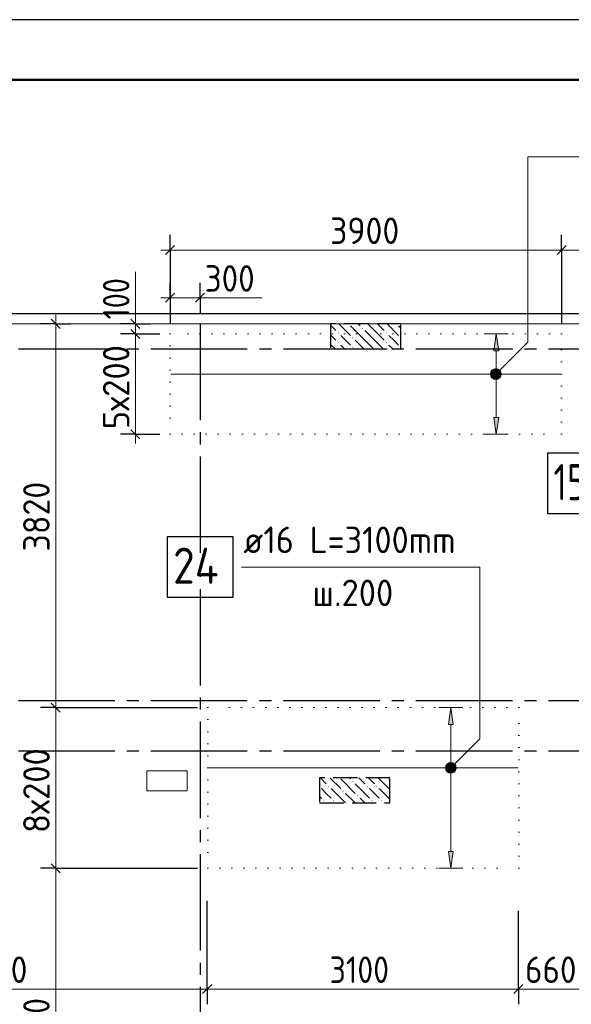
# Model space of a CAD drawing. Header units: millimetres. Extents: x 0 to 50400, y 0 to 35640.
# Tile 7 of 25: x 10717 to 16213, y 25838 to 35640. Entities that reach past the tile are written whole.
import ezdxf

# ---------------------------------------------------------------- set-up
doc = ezdxf.new("R2010")
doc.units = ezdxf.units.MM
for name, pattern in [('______2', [324, 240, -84]), ('______5', [1320, 960, -120, 120, -120]), ('______9', [120, 0, -120])]:
    doc.linetypes.add(name, pattern=pattern)
for name, color, linetype, lineweight in [('Standard', 7, 'Continuous', 25), ('ДОП Верх по Х', 7, 'Continuous', 25), ('ЖБ Перекрытие верхний уровень', 7, 'Continuous', 35), ('ЖБ Пилон', 7, 'Continuous', 35), ('Общий01', 7, 'Continuous', 13), ('Позиционная метка номер позиции', 7, 'Continuous', 13), ('Размерная линия_ общее', 7, 'Continuous', 13), ('Тени', 7, 'Continuous', 13)]:
    doc.layers.add(name, color=color, linetype=linetype, lineweight=lineweight)
doc.layers.add('Оси', color=7, linetype='______5', true_color=0x656565)
doc.styles.add('ISOCPEUR', font='txt')

msp = doc.modelspace()

# ---------------------------------------------------------------- hatches: boundary and pattern name
at = {"layer": 'ДОП Верх по Х', "linetype": 'Continuous', "lineweight": 13, "transparency": 33554687}
for points in [[(15489.1, 32344.4), (15465.1, 32512.4), (15441.1, 32344.4)], [(15036.9, 28624.4), (15012.9, 28792.4), (14988.9, 28624.4)]]:
    msp.add_hatch(color=7, dxfattribs=at).paths.add_polyline_path(points)
for points in [[(15489.1, 31680.4), (15465.1, 31512.4), (15441.1, 31680.4)], [(15036.9, 27360.4), (15012.9, 27192.4), (14988.9, 27360.4)]]:
    msp.add_hatch(color=7, dxfattribs=at).paths.add_polyline_path(points, flags=16)
at = {"layer": 'ЖБ Пилон', "linetype": 'Continuous', "lineweight": -3, "transparency": 33554687}
for points in [[(14126.8, 32569.3), (14131.6, 32574.1), (14136.4, 32569.3), (14131.6, 32564.5)], [(13886.8, 32521.3), (13891.6, 32526.1), (13896.4, 32521.3), (13891.6, 32516.5)], [(14030.8, 32473.3), (14035.6, 32478.1), (14040.4, 32473.3), (14035.6, 32468.5)], [(14366.8, 32521.3), (14371.6, 32526.1), (14376.4, 32521.3), (14371.6, 32516.5)], [(14510.8, 32473.3), (14515.1, 32477.6), (14515.1, 32469)], [(13886.8, 32425.3), (13891.6, 32430.1), (13896.4, 32425.3), (13891.6, 32420.5)], [(14030.8, 32377.3), (14035.6, 32382.1), (14040.4, 32377.3), (14035.6, 32372.5)], [(14366.8, 32425.3), (14371.6, 32430.1), (14376.4, 32425.3), (14371.6, 32420.5)], [(14510.8, 32377.3), (14515.1, 32381.6), (14515.1, 32373)], [(14030.8, 28057.3), (14035.6, 28062.1), (14040.4, 28057.3), (14035.6, 28052.5)], [(13790.8, 28009.3), (13795.6, 28014.1), (13800.4, 28009.3), (13795.6, 28004.5)], [(13934.8, 27961.3), (13939.6, 27966.1), (13944.4, 27961.3), (13939.6, 27956.5)], [(14174.8, 28009.3), (14179.6, 28014.1), (14184.4, 28009.3), (14179.6, 28004.5)], [(14270.8, 28009.3), (14275.6, 28014.1), (14280.4, 28009.3), (14275.6, 28004.5)], [(13742.8, 27865.3), (13747.6, 27870.1), (13752.4, 27865.3), (13747.6, 27860.5)], [(13838.8, 27865.3), (13843.6, 27870.1), (13848.4, 27865.3), (13843.6, 27860.5)], [(14078.8, 27913.3), (14083.6, 27918.1), (14088.4, 27913.3), (14083.6, 27908.5)], [(14222.8, 27865.3), (14227.6, 27870.1), (14232.4, 27865.3), (14227.6, 27860.5)], [(14318.8, 27865.3), (14323.6, 27870.1), (14328.4, 27865.3), (14323.6, 27860.5)]]:
    msp.add_hatch(color=7, dxfattribs=at).paths.add_polyline_path(points, flags=16)
at = {"layer": 'Позиционная метка номер позиции', "linetype": 'Continuous', "lineweight": 13, "transparency": 33554687}
for points in [[(15408.7, 32126.1), (15498.8, 32074.2), (15422.4, 32150.6)], [(15422.4, 32150.6), (15512.5, 32098.6), (15446.8, 32164.3)], [(15422.4, 32150.6), (15498.8, 32074.2), (15512.5, 32098.6)], [(15446.8, 32164.3), (15512.5, 32098.6), (15512.5, 32126.1)], [(15446.8, 32164.3), (15512.5, 32126.1), (15474.3, 32164.3)], [(15474.3, 32164.3), (15512.5, 32126.1), (15498.8, 32150.6)], [(15408.7, 32098.6), (15474.3, 32060.5), (15408.7, 32126.1)], [(15408.7, 32126.1), (15474.3, 32060.5), (15498.8, 32074.2)], [(15446.8, 32060.5), (15408.7, 32098.6), (15422.4, 32074.2)], [(15408.7, 32098.6), (15446.8, 32060.5), (15474.3, 32060.5)], [(14961, 28206.1), (15051.1, 28154.2), (14974.7, 28230.6)], [(14974.7, 28230.6), (15064.8, 28178.6), (14999.2, 28244.3)], [(14974.7, 28230.6), (15051.1, 28154.2), (15064.8, 28178.6)], [(14999.2, 28244.3), (15064.8, 28178.6), (15064.8, 28206.1)], [(14999.2, 28244.3), (15064.8, 28206.1), (15026.7, 28244.3)], [(15026.7, 28244.3), (15064.8, 28206.1), (15051.1, 28230.6)], [(14961, 28178.6), (15026.7, 28140.5), (14961, 28206.1)], [(14961, 28206.1), (15026.7, 28140.5), (15051.1, 28154.2)], [(14999.2, 28140.5), (14961, 28178.6), (14974.7, 28154.2)], [(14961, 28178.6), (14999.2, 28140.5), (15026.7, 28140.5)]]:
    msp.add_hatch(color=7, dxfattribs=at).paths.add_polyline_path(points)

# ---------------------------------------------------------------- linework, layer by layer
at = {"layer": 'Standard', "color": 7, "linetype": 'Continuous', "lineweight": 25, "transparency": 33554687}
msp.add_lwpolyline([(0, 0), (50400, 0), (50400, 35640), (0, 35640), (0, 0)], close=True, dxfattribs=at)
at = {"layer": 'Standard', "color": 7, "linetype": 'Continuous', "lineweight": 50, "transparency": 33554687}
msp.add_lwpolyline([(2400, 35040), (49800, 35040), (49800, 600), (2400, 600), (2400, 35040)], close=True, dxfattribs=at)
at = {"layer": 'Standard', "color": 254, "linetype": 'Continuous', "lineweight": -3, "true_color": 0xc4c4ff, "transparency": 33554687}
msp.add_lwpolyline([(7965.1, 10212.4), (40388.1, 10212.4), (40388.1, 32712.4), (7965.1, 32712.4), (7965.1, 10212.4)], dxfattribs=at)
at = {"layer": 'ДОП Верх по Х', "color": 251, "linetype": 'Continuous', "lineweight": 13, "true_color": 0x494949, "transparency": 33554687}
for p, q in [((15465.1, 32512.4), (15345.1, 32512.4)), ((15465.1, 32512.4), (15441.1, 32344.4)), ((15489.1, 32344.4), (15465.1, 32512.4)), ((15465.1, 32512.4), (15585.1, 32512.4)), ((15465.1, 32512.4), (15465.1, 32512.4)), ((15441.1, 32344.4), (15489.1, 32344.4)), ((15465.1, 31680.4), (15465.1, 32344.4)), ((15465.1, 31512.4), (15441.1, 31680.4)), ((15441.1, 31680.4), (15489.1, 31680.4)), ((15489.1, 31680.4), (15465.1, 31512.4)), ((15465.1, 31512.4), (15345.1, 31512.4)), ((15465.1, 31512.4), (15585.1, 31512.4)), ((15465.1, 31512.4), (15465.1, 31512.4)), ((15012.9, 28792.4), (14892.9, 28792.4)), ((15012.9, 28792.4), (14988.9, 28624.4)), ((15036.9, 28624.4), (15012.9, 28792.4)), ((15012.9, 28792.4), (15132.9, 28792.4)), ((15012.9, 28792.4), (15012.9, 28792.4)), ((14988.9, 28624.4), (15036.9, 28624.4)), ((15012.9, 27360.4), (15012.9, 28624.4)), ((15012.9, 27192.4), (14988.9, 27360.4)), ((14988.9, 27360.4), (15036.9, 27360.4)), ((15036.9, 27360.4), (15012.9, 27192.4)), ((15012.9, 27192.4), (14892.9, 27192.4)), ((15012.9, 27192.4), (15132.9, 27192.4)), ((15012.9, 27192.4), (15012.9, 27192.4))]:
    msp.add_line(p, q, dxfattribs=at)
at = {"layer": 'ДОП Верх по Х', "color": 7, "linetype": 'Continuous', "lineweight": 18, "transparency": 33554687}
for p, q in [((16107.1, 32112.4), (12223.1, 32112.4)), ((15682.1, 28192.4), (12598.1, 28192.4))]:
    msp.add_line(p, q, dxfattribs=at)
at = {"layer": 'ДОП Верх по Х', "color": 7, "linetype": 'Continuous', "lineweight": 25, "transparency": 33554687}
for points in [[(15974.6, 30724.4), (16526.6, 30724.4), (16526.6, 31324.4), (15974.6, 31324.4), (15974.6, 30724.4)], [(12185.1, 29892.2), (12845.1, 29892.2), (12845.1, 30492.2), (12185.1, 30492.2), (12185.1, 29892.2)]]:
    msp.add_lwpolyline(points, dxfattribs=at)
at = {"layer": 'ЖБ Перекрытие верхний уровень', "color": 7, "linetype": 'Continuous', "lineweight": 18, "transparency": 33554687}
for p, q in [((30365.1, 32612.4), (9015.1, 32612.4)), ((12384.6, 28162.4), (11984.6, 28162.4)), ((11984.6, 28162.4), (11984.6, 27962.4)), ((12384.6, 27962.4), (12384.6, 28162.4)), ((11984.6, 27962.4), (12384.6, 27962.4))]:
    msp.add_line(p, q, dxfattribs=at)
at = {"layer": 'ЖБ Пилон', "color": 253, "linetype": '______2', "lineweight": -3, "true_color": 0xa0a0a0, "transparency": 33554687}
for p, q in [((14515.1, 32612.4), (13815.1, 32612.4)), ((13815.1, 32612.4), (13815.1, 32362.4)), ((14515.1, 32362.4), (14515.1, 32612.4)), ((13815.1, 32362.4), (14515.1, 32362.4)), ((14405.1, 28092.4), (13705.1, 28092.4)), ((13705.1, 28092.4), (13705.1, 27842.4)), ((14405.1, 27842.4), (14405.1, 28092.4)), ((13705.1, 27842.4), (14405.1, 27842.4))]:
    msp.add_line(p, q, dxfattribs=at)
at = {"layer": 'ЖБ Пилон', "color": 253, "linetype": 'Continuous', "lineweight": -3, "true_color": 0xa0a0a0, "transparency": 33554687}
for p, q in [((13815.1, 32597.8), (13867.6, 32545.3)), ((13896.5, 32612.4), (14011.6, 32497.3)), ((14155.6, 32449.3), (14011.6, 32593.3)), ((14088.5, 32612.4), (14107.6, 32593.3)), ((14155.6, 32545.3), (14251.6, 32449.3)), ((14251.6, 32545.3), (14184.5, 32612.4)), ((14251.6, 32545.3), (14347.6, 32449.3)), ((14280.5, 32612.4), (14347.6, 32545.3)), ((14376.5, 32612.4), (14491.6, 32497.3)), ((14515.1, 32569.8), (14491.6, 32593.3)), ((13815.1, 32501.8), (13867.6, 32449.3)), ((13963.6, 32449.3), (13915.6, 32497.3)), ((14011.6, 32401.3), (13963.6, 32449.3)), ((14059.6, 32449.3), (14146.5, 32362.4)), ((14155.6, 32449.3), (14242.5, 32362.4)), ((14251.6, 32449.3), (14338.5, 32362.4)), ((14443.6, 32449.3), (14395.6, 32497.3)), ((14491.6, 32401.3), (14443.6, 32449.3)), ((13815.1, 32405.8), (13858.5, 32362.4)), ((13915.6, 32401.3), (13954.5, 32362.4)), ((14395.6, 32401.3), (14434.5, 32362.4)), ((13712.5, 28092.4), (13771.6, 28033.3)), ((13808.5, 28092.4), (13915.6, 27985.3)), ((13915.6, 28081.3), (14059.6, 27937.3)), ((14011.6, 28081.3), (14000.5, 28092.4)), ((14059.6, 28033.3), (14203.6, 27889.3)), ((14096.5, 28092.4), (14155.6, 28033.3)), ((14192.5, 28092.4), (14251.6, 28033.3)), ((14288.5, 28092.4), (14395.6, 27985.3)), ((14395.6, 28081.3), (14405.1, 28071.8)), ((13771.6, 27937.3), (13723.6, 27985.3)), ((13819.6, 27889.3), (13771.6, 27937.3)), ((13819.6, 27985.3), (13962.5, 27842.4)), ((13963.6, 27937.3), (14058.5, 27842.4)), ((14251.6, 27937.3), (14203.6, 27985.3)), ((14299.6, 27889.3), (14251.6, 27937.3)), ((14299.6, 27985.3), (14405.1, 27879.8)), ((13705.1, 27907.8), (13723.6, 27889.3)), ((14154.5, 27842.4), (14107.6, 27889.3))]:
    msp.add_line(p, q, dxfattribs=at)
at = {"layer": 'Общий01', "color": 7, "linetype": 'Continuous', "lineweight": 13, "transparency": 33554687}
for p, q in [((11872.2, 32612.4), (11872.2, 33131.4)), ((12515.1, 32872), (13130.1, 32872))]:
    msp.add_line(p, q, dxfattribs=at)
at = {"layer": 'Оси', "color": 8, "linetype": '______5', "lineweight": -3, "transparency": 33554687}
for p, q in [((12515.1, 32612.4), (12515.1, 8317)), ((8065.1, 32362.4), (42962.9, 32362.4)), ((8065.1, 28862.4), (42962.9, 28862.4)), ((8065.1, 28362.4), (42962.9, 28362.4))]:
    msp.add_line(p, q, dxfattribs=at)
at = {"layer": 'Позиционная метка номер позиции', "color": 7, "linetype": 'Continuous', "lineweight": 13, "transparency": 33554687}
for p, q in [((15422.4, 32150.6), (15422.4, 32150.6)), ((15498.8, 32150.6), (15498.8, 32150.6)), ((15422.4, 32074.2), (15422.4, 32074.2)), ((15498.8, 32074.2), (15498.8, 32074.2)), ((14974.7, 28230.6), (14974.7, 28230.6)), ((15051.1, 28230.6), (15051.1, 28230.6)), ((14974.7, 28154.2), (14974.7, 28154.2)), ((15051.1, 28154.2), (15051.1, 28154.2))]:
    msp.add_line(p, q, dxfattribs=at)
for points in [[(15460.6, 32112.4), (15778.8, 32430.6), (15778.8, 34274.6), (21474.8, 34274.6)], [(15012.9, 28192.4), (15302.8, 28482.3), (15302.8, 30189.1), (12926.1, 30189.1)]]:
    msp.add_lwpolyline(points, dxfattribs=at)
for centre in [(15460.6, 32112.4), (15012.9, 28192.4)]:
    msp.add_circle(centre, 54, dxfattribs=at)
at = {"layer": 'Размерная линия_ общее', "color": 7, "linetype": 'Continuous', "lineweight": -3, "transparency": 33554687}
for p, q in [((12215.1, 33347), (12215.1, 33497)), ((16115.1, 33347), (16115.1, 33497)), ((12215.1, 33347), (12215.1, 33197)), ((12215.1, 33347), (12215.1, 32612.4)), ((16115.1, 33347), (16115.1, 33197)), ((16115.1, 33347), (16115.1, 32612.4)), ((12215.1, 32872), (12215.1, 33022)), ((12515.1, 32872), (12515.1, 33022)), ((12215.1, 32872), (12215.1, 32722)), ((12215.1, 32872), (12215.1, 32872)), ((12515.1, 32872), (12515.1, 32722)), ((12515.1, 32872), (12515.1, 32712.4)), ((11076.3, 32612.4), (10926.3, 32612.4)), ((11076.3, 32612.4), (11226.3, 32612.4)), ((11076.3, 32612.4), (11076.3, 32612.4)), ((11870.7, 32612.4), (11720.7, 32612.4)), ((11870.7, 32612.4), (12020.6, 32612.4)), ((11870.7, 32612.4), (11872.2, 32612.4)), ((11870.7, 32512.4), (11720.7, 32512.4)), ((11870.7, 32512.4), (12020.6, 32512.4)), ((11870.7, 32512.4), (12115.1, 32512.4)), ((11870.7, 31512.4), (11720.7, 31512.4)), ((11870.7, 31512.4), (12020.6, 31512.4)), ((11870.7, 31512.4), (12115.1, 31512.4)), ((11076.3, 28792.4), (10926.3, 28792.4)), ((11076.3, 28792.4), (11226.3, 28792.4)), ((11076.3, 28792.4), (12490.1, 28792.4)), ((11076.3, 27192.4), (10926.3, 27192.4)), ((11076.3, 27192.4), (11226.3, 27192.4)), ((11076.3, 27192.4), (12490.1, 27192.4)), ((12585.1, 25990.6), (12585.1, 26140.6)), ((15685.1, 25990.6), (15685.1, 26140.6)), ((12585.1, 25990.6), (12585.1, 25840.6)), ((15685.1, 25990.6), (15685.1, 25840.6))]:
    msp.add_line(p, q, dxfattribs=at)
at = {"layer": 'Размерная линия_ общее', "color": 7, "linetype": 'Continuous', "lineweight": 13, "transparency": 33554687}
for p, q in [((12215.1, 33347), (12125.1, 33347)), ((12215.1, 33347), (16115.1, 33347)), ((16115.1, 33347), (16415.1, 33347)), ((12215.1, 32872), (12125.1, 32872)), ((12215.1, 32872), (12515.1, 32872)), ((12515.1, 32872), (12605.1, 32872)), ((11076.3, 32612.4), (11076.3, 32702.4)), ((11870.7, 32612.4), (11870.7, 32702.4)), ((11076.3, 28792.4), (11076.3, 32612.4)), ((11870.7, 32512.4), (11870.7, 32612.4)), ((11870.7, 31512.4), (11870.7, 32512.4)), ((11870.7, 31512.4), (11870.7, 31422.4)), ((11076.3, 27192.4), (11076.3, 28792.4)), ((11076.3, 24077.4), (11076.3, 27192.4)), ((9015.1, 25990.6), (12585.1, 25990.6)), ((12585.1, 25990.6), (15685.1, 25990.6)), ((15685.1, 25990.6), (16345.1, 25990.6))]:
    msp.add_line(p, q, dxfattribs=at)
at = {"layer": 'Размерная линия_ общее', "color": 7, "linetype": 'Continuous', "lineweight": 25, "transparency": 33554687}
for p, q in [((12170.1, 33302), (12260.1, 33392)), ((16070.1, 33302), (16160.1, 33392)), ((12170.1, 32827), (12260.1, 32917)), ((12470.1, 32827), (12560.1, 32917)), ((11121.3, 32567.4), (11031.3, 32657.4)), ((11915.7, 32567.4), (11825.7, 32657.4)), ((11915.7, 32467.4), (11825.7, 32557.4)), ((11915.7, 31467.4), (11825.7, 31557.4)), ((11121.3, 28747.4), (11031.3, 28837.4)), ((11121.3, 27147.4), (11031.3, 27237.4)), ((12540.1, 25945.6), (12630.1, 26035.6)), ((15640.1, 25945.6), (15730.1, 26035.6))]:
    msp.add_line(p, q, dxfattribs=at)
at = {"layer": 'Размерная линия_ общее', "color": 7, "linetype": 'Continuous', "lineweight": -3, "transparency": 33554687}
for points in [[(12585.1, 25990.6), (12585.1, 26011), (12585.1, 26011), (12585.1, 26011), (12585.1, 26011), (12585.1, 26011), (12585.1, 26011), (12585.1, 26011), (12585.1, 26011), (12585.1, 26011), (12585.1, 26011), (12585.1, 26011), (12585.1, 26011), (12585.1, 26560.9), (12585.1, 26560.9), (12585.1, 26867.4)], [(15685.1, 25990.6), (15685.1, 26011), (15685.1, 26011), (15685.1, 26011), (15685.1, 26011), (15685.1, 26011), (15685.1, 26011), (15685.1, 26011), (15685.1, 26011), (15685.1, 26011), (15685.1, 26011), (15685.1, 26767.4)]]:
    msp.add_lwpolyline(points, dxfattribs=at)
at = {"layer": 'Тени', "color": 7, "linetype": '______9', "lineweight": 13, "transparency": 33554687}
for p, q in [((12215.1, 32512.4), (12215.1, 31512.4)), ((16115.1, 32512.4), (12215.1, 32512.4)), ((16115.1, 31512.4), (16115.1, 32512.4)), ((12215.1, 31512.4), (16115.1, 31512.4)), ((12590.1, 28792.4), (12590.1, 27192.4)), ((15690.1, 28792.4), (12590.1, 28792.4)), ((15690.1, 27192.4), (15690.1, 28792.4)), ((12590.1, 27192.4), (15690.1, 27192.4))]:
    msp.add_line(p, q, dxfattribs=at)

# ---------------------------------------------------------------- texts
at = {"layer": 'ДОП Верх по Х', "color": 7, "linetype": 'Continuous', "lineweight": 13, "transparency": 33554687, "attachment_point": 7, "style": 'ISOCPEUR'}
for s, insert, char_height, width in [('\\W0.75;15', (16034.6, 30856.4), 360, 566.737), ('\\W0.94;ø16 L=3100mm ', (12946.1, 30329.9), 264, 2525.259), ('\\W0.88;24', (12245.1, 30024.2), 360, 698.388), ('\\W0.95;ш.200 ', (13632.5, 29801.9), 264, 1154.563)]:
    msp.add_mtext(s, dxfattribs=dict(at, insert=insert, char_height=char_height, width=width))
at = {"layer": 'Размерная линия_ общее', "color": 7, "linetype": 'Continuous', "lineweight": 25, "transparency": 33554687, "char_height": 264, "attachment_point": 7, "style": 'ISOCPEUR'}
for s, insert, width in [('\\W0.93;3900', (13808.7, 33407), 861.713), ('\\W0.91;300', (12560.1, 32932), 674.386), ('\\W0.93;3570', (10103.7, 26050.6), 861.73), ('\\W0.87;3100', (13805.1, 26050.6), 800.283), ('\\W0.91;660', (15751.1, 26050.6), 674.377)]:
    msp.add_mtext(s, dxfattribs=dict(at, insert=insert, width=width))
at = {"layer": 'Размерная линия_ общее', "color": 7, "linetype": 'Continuous', "lineweight": 25, "transparency": 33554687, "char_height": 264, "attachment_point": 7, "rotation": 90, "style": 'ISOCPEUR'}
for s, insert, width in [('\\W0.83;100', (11810.6, 32657.4), 610.286), ('\\W0.95;5х200', (11810.6, 31563.6), 1048.027), ('\\W0.93;3820', (11016.3, 30346), 861.713), ('\\W0.95;8х200', (11016.3, 27543.6), 1048.035), ('\\W0.87;3310', (11016.3, 25304.9), 800.292)]:
    msp.add_mtext(s, dxfattribs=dict(at, insert=insert, width=width))

doc.saveas('drawing.dxf')
